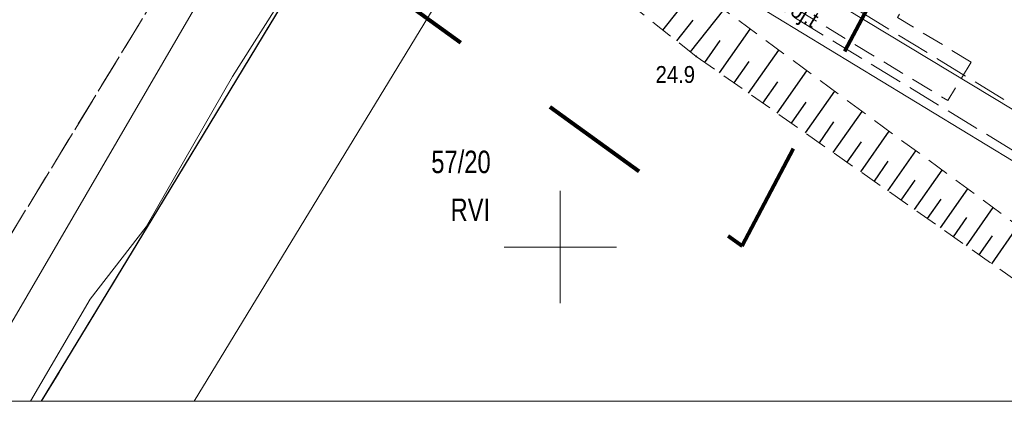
# Model space of a CAD drawing. Header units: metres. Extents: x 5490589 to 5490956, y 5935138 to 5935420.
# Tile 28 of 39: x 5490826 to 5490870, y 5935143 to 5935160. Entities that reach past the tile are written whole.
import ezdxf
from ezdxf.enums import TextEntityAlignment as Align

# ---------------------------------------------------------------- set-up
doc = ezdxf.new("R2010")
doc.units = ezdxf.units.M
doc.header["$MEASUREMENT"] = 0
for name, pattern in [('1.0_0.5', [1.5, 1, -0.5]), ('1.5_0.5', [2, 1.5, -0.5]), ('218-1000', [1.4, 0.7, -0.7]), ('219-500', [0]), ('egkk-500', [0]), ('egug-500', [0])]:
    doc.linetypes.add(name, pattern=pattern)
doc.layers.get('0').update_dxf_attribs({"color": 2, "linetype": 'CONTINUOUS', "lineweight": 5})
for name, color, linetype in [('000 Inne (niezydentyfikowane)', 7, 'CONTINUOUS'), ('209-oznaczenie konturu klasyfikacyjnego', 7, 'CONTINUOUS'), ('211-numer działki ewidencyjnej', 7, 'CONTINUOUS'), ('217-kontur klasyfikacyjny', 7, 'CONTINUOUS'), ('218-kontur użytku gruntowego', 7, 'CONTINUOUS'), ('219-działka ewidencyjna', 7, 'CONTINUOUS'), ('chodnik', 7, 'CONTINUOUS'), ('jezdnia', 7, 'CONTINUOUS'), ('krawężnik', 7, 'CONTINUOUS'), ('pikieta naturalna', 7, 'CONTINUOUS'), ('pikieta naturalna-Atr2', 7, 'CONTINUOUS'), ('przewód gazowy', 7, 'CONTINUOUS'), ('przewód kanalizacyjny', 7, 'CONTINUOUS'), ('przewód telekomunikacyjny podziemny - ob. projektowany', 7, 'CONTINUOUS'), ('przewód telekomunikacyjny podziemny - ob. projektowany-Atr1', 7, 'CONTINUOUS'), ('przewód wodociągowy', 7, 'CONTINUOUS'), ('przewód wodociągowy - ob. projektowany', 7, 'CONTINUOUS'), ('skarpa nieumocniona', 7, 'CONTINUOUS')]:
    doc.layers.add(name, color=color, linetype=linetype)
doc.layers.add('zakres nowy', color=6, linetype='218-1000', lineweight=80)
doc.styles.get("Standard").update_dxf_attribs({"font": 'Working1250', "width": 0.75})

# ---------------------------------------------------------------- blocks, each defined once
blk = doc.blocks.new('PW01')
at = {"linetype": 'Continuous', "lineweight": 13}
h = blk.add_hatch(color=0, dxfattribs=at)
edge = h.paths.add_edge_path()
edge.add_arc((0, 0), 0.045, 0, 360)

msp = doc.modelspace()

# ---------------------------------------------------------------- linework, layer by layer
at = {"color": 0}
for p, q in [((5490850, 5935147.5), (5490850, 5935152.5)), ((5490850, 5935147.5), (5490850, 5935152.5)), ((5490847.5, 5935150), (5490852.5, 5935150)), ((5490847.5, 5935150), (5490852.5, 5935150))]:
    msp.add_line(p, q, dxfattribs=at)
at = {"color": 0, "linetype": 'Continuous'}
msp.add_lwpolyline([(5490588.808, 5935143.133), (5490955.689, 5935143.133), (5490955.689, 5935420.132), (5490588.808, 5935420.132)], close=True, dxfattribs=at)
at = {"layer": '000 Inne (niezydentyfikowane)', "color": 7, "linetype": 'Continuous', "lineweight": 25, "flags": 128}
for points in [[(5490854.57, 5935159.66), (5490856.02, 5935161.5)], [(5490855.79, 5935158.69), (5490857.28, 5935160.57)], [(5490855.18, 5935159.18), (5490855.91, 5935160.11)], [(5490857.09, 5935157.76), (5490858.45, 5935159.71)], [(5490856.43, 5935158.22), (5490857.12, 5935159.2)], [(5490858.38, 5935156.86), (5490859.73, 5935158.77)], [(5490857.74, 5935157.31), (5490858.41, 5935158.27)], [(5490859.66, 5935155.96), (5490860.98, 5935157.85)], [(5490859.02, 5935156.41), (5490859.69, 5935157.36)], [(5490860.91, 5935155.08), (5490862.22, 5935156.94)], [(5490860.29, 5935155.52), (5490860.95, 5935156.45)], [(5490862.15, 5935154.21), (5490863.44, 5935156.04)], [(5490861.54, 5935154.64), (5490862.18, 5935155.57)], [(5490863.37, 5935153.35), (5490864.64, 5935155.16)], [(5490862.77, 5935153.78), (5490863.4, 5935154.69)], [(5490864.58, 5935152.51), (5490865.82, 5935154.29)], [(5490863.98, 5935152.93), (5490864.6, 5935153.83)], [(5490865.76, 5935151.68), (5490866.99, 5935153.43)], [(5490865.17, 5935152.09), (5490865.79, 5935152.98)], [(5490866.93, 5935150.86), (5490868.14, 5935152.59)], [(5490866.34, 5935151.27), (5490866.95, 5935152.14)], [(5490868.08, 5935150.06), (5490869.27, 5935151.76)], [(5490867.5, 5935150.46), (5490868.1, 5935151.31)], [(5490869.21, 5935149.26), (5490870.38, 5935150.94)], [(5490868.64, 5935149.66), (5490869.24, 5935150.5)]]:
    msp.add_lwpolyline(points, dxfattribs=at)
at = {"layer": '217-kontur klasyfikacyjny', "color": 3, "linetype": 'egkk-500', "lineweight": 18}
for points in [[(5490887.746, 5935143.133), (5490852.58, 5935164.52)], [(5490845.7, 5935162.86), (5490833.703, 5935143.133)]]:
    msp.add_lwpolyline(points, dxfattribs=at)
at = {"layer": '218-kontur użytku gruntowego', "color": 3, "linetype": 'egug-500', "lineweight": 18}
for points in [[(5490887.746, 5935143.133), (5490852.58, 5935164.52)], [(5490852.58, 5935164.52), (5490887.746, 5935143.133)], [(5490845.7, 5935162.86), (5490833.703, 5935143.133)], [(5490833.703, 5935143.133), (5490845.7, 5935162.86)]]:
    msp.add_lwpolyline(points, dxfattribs=at)
at = {"layer": '219-działka ewidencyjna', "color": 7, "linetype": '219-500', "lineweight": 18}
for points in [[(5490887.746, 5935143.133), (5490852.58, 5935164.52)], [(5490845.7, 5935162.86), (5490833.703, 5935143.133)]]:
    msp.add_lwpolyline(points, dxfattribs=at)
at = {"layer": 'chodnik', "color": 7, "linetype": '1.0_0.5', "lineweight": 18, "flags": 128}
msp.add_lwpolyline([(5490868.29, 5935158.24), (5490865.01, 5935160.22), (5490866.4, 5935162.52), (5490861.26, 5935165.65), (5490859.85, 5935163.39), (5490854.21, 5935166.85), (5490854.02, 5935167.02), (5490853.86, 5935167.25), (5490853.79, 5935167.49), (5490853.74, 5935167.76), (5490853.72, 5935168.04), (5490853.75, 5935168.26), (5490853.8, 5935168.62), (5490853.88, 5935168.95), (5490853.99, 5935169.28), (5490854.26, 5935169.93), (5490850.85, 5935171.98), (5490850.55, 5935171.54), (5490850.34, 5935171.29), (5490850.06, 5935171.04), (5490849.78, 5935170.83), (5490849.56, 5935170.71), (5490849.34, 5935170.57), (5490849.09, 5935170.46), (5490848.85, 5935170.38), (5490848.55, 5935170.35), (5490848.32, 5935170.43), (5490835.43, 5935178.24), (5490835.24, 5935178.47), (5490835.16, 5935178.76), (5490835.1, 5935179.01), (5490835.07, 5935179.28), (5490835.12, 5935179.76), (5490835.16, 5935180), (5490835.19, 5935180.27), (5490835.24, 5935180.6), (5490835.43, 5935181.38), (5490832.04, 5935183.46), (5490831.77, 5935183.09), (5490831.53, 5935182.82), (5490831.34, 5935182.64), (5490831.15, 5935182.49), (5490830.94, 5935182.33), (5490830.71, 5935182.19), (5490830.49, 5935182.07), (5490830.24, 5935181.97), (5490830, 5935181.9), (5490829.74, 5935181.9), (5490829.26, 5935182.06), (5490827.8, 5935182.9), (5490827.43, 5935182.69), (5490827.01, 5935182.38), (5490826.64, 5935182.02), (5490826.22, 5935181.5), (5490834.33, 5935176.54), (5490847.42, 5935168.57), (5490852.97, 5935165.18), (5490858.73, 5935161.68), (5490867.25, 5935156.52)], close=True, dxfattribs=at)
at = {"layer": 'jezdnia', "color": 7, "linetype": '1.5_0.5', "lineweight": 18}
for points in [[(5490821.033, 5935143.133), (5490824.38, 5935148.65), (5490837.5, 5935170.17), (5490838.57, 5935171.95), (5490825.66, 5935179.83), (5490825.49, 5935180.16), (5490825.7, 5935180.65), (5490820.85, 5935183.75), (5490819.33, 5935181.02), (5490817.19, 5935177.52), (5490808.05, 5935162.56), (5490796.222, 5935143.133)], [(5490826.911, 5935143.133), (5490832.08, 5935151.66), (5490841.74, 5935167.61), (5490837.5, 5935170.17), (5490824.38, 5935148.65), (5490821.033, 5935143.133)]]:
    msp.add_lwpolyline(points, dxfattribs=at)
at = {"layer": 'krawężnik', "color": 7, "linetype": 'Continuous', "lineweight": 25}
msp.add_lwpolyline([(5490826.911, 5935143.133), (5490832.08, 5935151.66), (5490841.74, 5935167.61), (5490837.5, 5935170.17), (5490838.57, 5935171.95), (5490825.66, 5935179.83), (5490825.49, 5935180.16), (5490825.7, 5935180.65)], dxfattribs=at)
at = {"layer": 'przewód gazowy', "color": 40, "linetype": 'Continuous', "lineweight": 18}
msp.add_lwpolyline([(5490844.68, 5935172.96), (5490844.61, 5935172.81), (5490843.31, 5935170.1), (5490839.12, 5935163.46), (5490835.41, 5935157.6), (5490831.57, 5935150.9), (5490829.08, 5935147.68), (5490826.413, 5935143.133)], dxfattribs=at)
at = {"layer": 'przewód kanalizacyjny', "color": 34, "linetype": 'Continuous', "lineweight": 18}
msp.add_lwpolyline([(5490823.519, 5935143.133), (5490843.12, 5935176.8)], dxfattribs=at)
at = {"layer": 'przewód telekomunikacyjny podziemny - ob. projektowany', "color": 30, "linetype": '1.5_0.5', "lineweight": 18}
msp.add_lwpolyline([(5490913.94, 5935302.38), (5490913.83, 5935302.08), (5490906.69, 5935284.07), (5490905.91, 5935276.64), (5490895.94, 5935250.92), (5490895.74, 5935250.41), (5490895.54, 5935249.9), (5490893.2, 5935243.48), (5490858.71, 5935185.9), (5490858.43, 5935185.43), (5490858.15, 5935184.96), (5490848.16, 5935168.05), (5490847.99, 5935167.77), (5490848.46, 5935167.49), (5490888.4, 5935143.22), (5490888.542, 5935143.133)], dxfattribs=at)
at = {"layer": 'przewód wodociągowy', "color": 5, "linetype": 'Continuous', "lineweight": 18, "flags": 128}
msp.add_lwpolyline([(5490785.73, 5935211.63), (5490798.13, 5935201.73), (5490808.26, 5935194.34), (5490809.45, 5935193.5), (5490812.97, 5935191.32), (5490821.95, 5935185.2), (5490833.47, 5935177.81), (5490846.46, 5935170.72), (5490846.68, 5935170.59), (5490847.08, 5935170.37), (5490858.04, 5935163.45), (5490873.85, 5935153.89)], dxfattribs=at)
at = {"layer": 'przewód wodociągowy - ob. projektowany', "color": 5, "linetype": '1.5_0.5', "lineweight": 18}
msp.add_lwpolyline([(5490846.7, 5935170.65), (5490858.23, 5935163.62), (5490875.38, 5935153.12), (5490887.86, 5935145.54), (5490891.796, 5935143.133)], dxfattribs=at)
at = {"layer": 'skarpa nieumocniona', "color": 7, "linetype": '1.0_0.5', "lineweight": 18}
for points in [[(5490884.905, 5935143.133), (5490880.23, 5935147.17), (5490873.25, 5935148.83), (5490857.02, 5935160.76), (5490849.1, 5935166.66), (5490841.04, 5935166.45)], [(5490884.905, 5935143.133), (5490880.23, 5935147.17), (5490873.25, 5935148.83), (5490857.02, 5935160.76), (5490849.1, 5935166.66), (5490841.04, 5935166.45)], [(5490841.04, 5935166.45), (5490840.39, 5935165.38), (5490850.59, 5935162.81), (5490856.05, 5935158.49), (5490872.29, 5935147.1), (5490878.47, 5935144.59), (5490881.07, 5935143.133)], [(5490841.04, 5935166.45), (5490840.39, 5935165.38), (5490850.59, 5935162.81), (5490856.05, 5935158.49), (5490872.29, 5935147.1), (5490878.47, 5935144.59), (5490881.07, 5935143.133)]]:
    msp.add_lwpolyline(points, dxfattribs=at)
at = {"layer": 'zakres nowy', "ltscale": 7}
msp.add_lwpolyline([(5490696.87, 5935411.82), (5490683.11, 5935366.31), (5490696.87, 5935309.87), (5490746.26, 5935230.85), (5490858.09, 5935150.06), (5490948.04, 5935320.45)], close=True, dxfattribs=at)

# ---------------------------------------------------------------- block references
at = {"layer": 'pikieta naturalna', "color": 7, "linetype": 'Continuous', "lineweight": 13}
msp.add_blockref('PW01', (5490856.05, 5935158.49), dxfattribs=at)

# ---------------------------------------------------------------- texts
at = {"layer": '209-oznaczenie konturu klasyfikacyjnego', "color": 3, "linetype": 'Continuous', "lineweight": 18, "width": 0.79}
msp.add_text('RVI', height=1, dxfattribs=at).set_placement((5490845.116, 5935151.163))
at = {"layer": '211-numer działki ewidencyjnej', "color": 7, "linetype": 'Continuous', "lineweight": 18, "width": 0.79}
msp.add_text('57/20', height=1, dxfattribs=at).set_placement((5490844.258, 5935154.293), align=Align.TOP_LEFT)
at = {"layer": 'pikieta naturalna-Atr2', "color": 7, "width": 0.9}
msp.add_text('24.9', height=0.75, dxfattribs=at).set_placement((5490854.24, 5935157.31))
at = {"layer": 'przewód telekomunikacyjny podziemny - ob. projektowany-Atr1', "color": 30, "width": 0.9}
msp.add_text('proj.t', height=0.75, rotation=328.714, dxfattribs=at).set_placement((5490859.491, 5935160.787))

doc.saveas('drawing.dxf')
